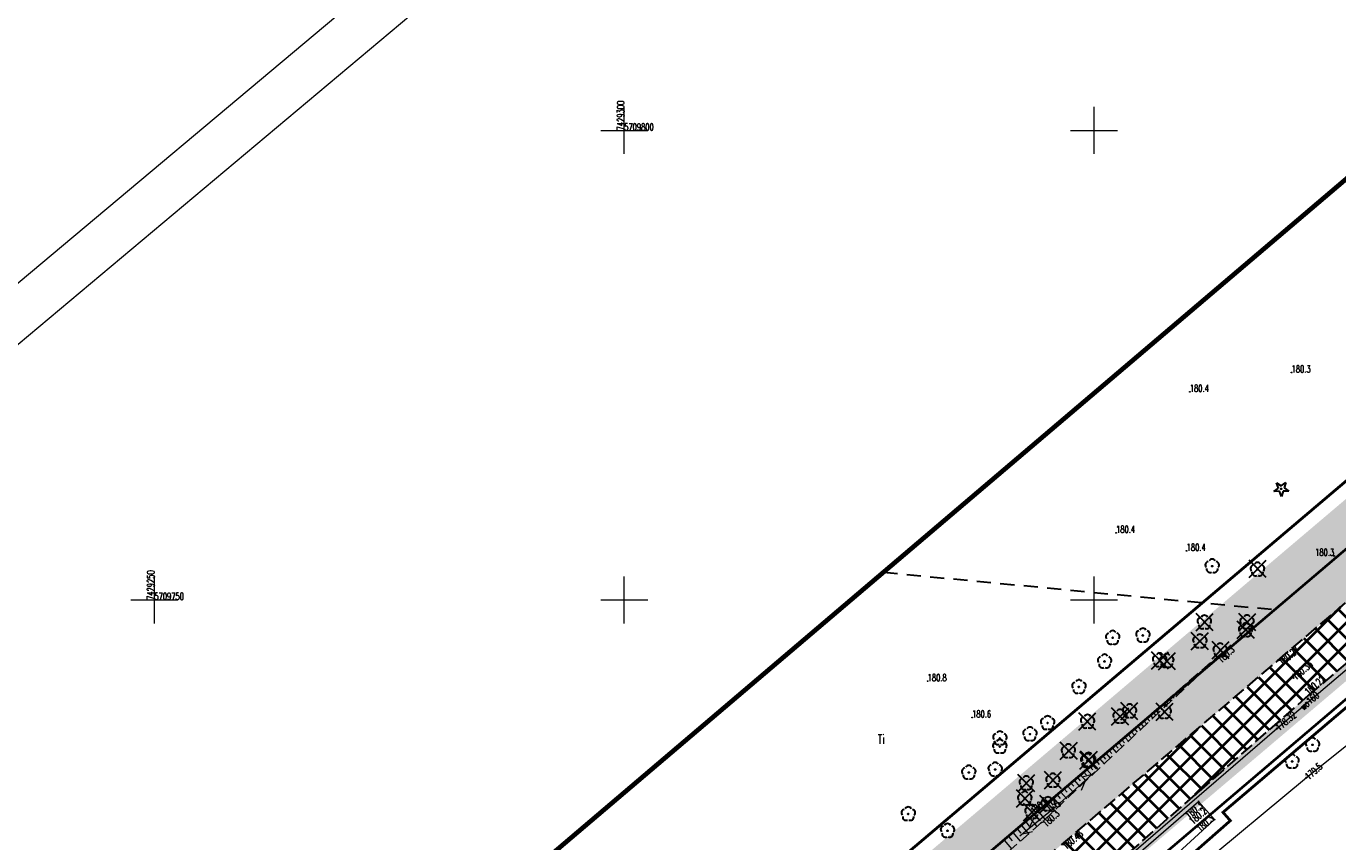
# Model space of a CAD drawing. Header units: metres. Extents: x 7429064 to 7430889, y 5709479 to 5710355.
# Tile 10 of 56: x 7429236 to 7429376, y 5709724 to 5709811. Entities that reach past the tile are written whole.
import ezdxf
from ezdxf.enums import TextEntityAlignment as Align

# ---------------------------------------------------------------- set-up
doc = ezdxf.new("R2010")
doc.units = ezdxf.units.M
for name, pattern in [('1', [0]), ('12', [3, 1, -1, 0, -1]), ('2_BUBZ02', [1.75, 1.25, -0.5]), ('2_KTJZ01', [2, 1.5, -0.5]), ('3_1', [0]), ('3_BUBZ02', [1.75, 1.25, -0.5]), ('3_BUBZ02G', [1.75, 1.25, -0.5]), ('3_KTJZ01', [2, 1.5, -0.5]), ('3_PTRW02', [0]), ('4', [2.5, 1.5, -1]), ('4_1', [0]), ('4_BUBZ02', [1.75, 1.25, -0.5]), ('4_BUBZ02G', [1.75, 1.25, -0.5]), ('4_SUPT_01', [0]), ('4_SUPW_01', [0]), ('7_1', [0]), ('7_SUPT_01', [0]), ('7_SUPW_01', [0]), ('DASHDOT2', [0.5, 0.25, -0.125, 0, -0.125]), ('HIDDEN', [0.375, 0.25, -0.125])]:
    doc.linetypes.add(name, pattern=pattern)
doc.layers.add('_1_X-REFY', color=7, linetype='Continuous')
for name, color, linetype, lineweight in [('_aJEZDNIA_KOSTKA_KAM', 134, 'Continuous', 40), ('_aZIELENIEC_USUŃ', 3, 'DASHDOT2', 20), ('_D_7_TEREN NIEZBEDNY DLA OB_BUD', 252, 'HIDDEN', 50), ('_wycinka_ZUDP', 1, 'Continuous', 30), ('arkusz', 252, 'Continuous', 18), ('BUBZ_L_1', 252, '2_BUBZ02', 18), ('BUBZ_L_1_a', 252, '4_BUBZ02', 18), ('GMINA_L_0', 252, '12', 35), ('KRZYZE_L_0', 252, '1', 18), ('KRZYZE_T_0', 252, 'Continuous', 18), ('KTJZ_L_0', 252, '2_KTJZ01', 30), ('OBOP_T_1', 82, 'Continuous', 30), ('PTRW_L_1', 252, 'Continuous', 18), ('RTPW_T_0', 252, 'Continuous', 15), ('RTPW_T_0_a', 252, 'Continuous', 15), ('RTPW_T_1', 252, 'Continuous', 15), ('SUPM_T_0', 252, 'Continuous', 15), ('SUPT_L_0', 252, '4_SUPT_01', 18), ('SUPW_E_T_0', 252, 'Continuous', 15), ('SUPW_L_0', 252, '4_SUPW_01', 18), ('SUTT_T_0', 252, 'Continuous', 18), ('SUTW_T_0', 252, 'Continuous', 18), ('zakres', 252, 'Continuous', 70)]:
    doc.layers.add(name, color=color, linetype=linetype, lineweight=lineweight)
for name, color, linetype, lineweight, true_color in [('DZIALKA_L_0', 7, '1', 40, 0x008000), ('OBOP_T_0_a', 7, 'Continuous', 30, 0x008000), ('OBOP_T_1_a', 7, 'Continuous', 30, 0x008000), ('UZYTKI_L_0', 7, '4', 30, 0x008000), ('UZYTKI_T_0', 7, 'Continuous', 35, 0x008000)]:
    doc.layers.add(name, color=color, linetype=linetype, lineweight=lineweight, true_color=true_color)
doc.styles.get("Standard").update_dxf_attribs({"font": 'simplex.shx'})
pattern_1 = [(44.999999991, (0, 0), (0.848528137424, -1.33e-10), [0.5, -0.7]), (44.999999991, (0.21213, -3e-11), (0.848528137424, -1.33e-10), [0.2, -1]), (44.999999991, (3e-11, 0.21213), (0.848528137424, -1.33e-10), [0.2, -1])]

# ---------------------------------------------------------------- blocks, each defined once
blk = doc.blocks.new('3_OBOP02_01')
at = {"linetype": 'Continuous'}
blk.add_circle((0, 0), 0.045, dxfattribs=at)
for centre, start, end in [((-0.36, 0.12), 102.1445, 221.86), ((0, 0.38), 30.1401, 149.8599), ((0.36, 0.12), 318.14, 77.8555), ((-0.22, -0.3), 174.1482, 293.8542), ((0.22, -0.3), 246.1458, 5.8518)]:
    blk.add_arc(centre, 0.375, start, end, dxfattribs=at)
blk = doc.blocks.new('3_RTPW01')
at = {"linetype": 'Continuous'}
blk.add_circle((0, 0), 0.045, dxfattribs=at)
blk = doc.blocks.new('3_RTPW02')
at = {"linetype": 'Continuous'}
blk.add_circle((0, 0), 0.045, dxfattribs=at)
blk = doc.blocks.new('4_OBOP02_01')
at = {"linetype": 'Continuous'}
blk.add_circle((0, 0), 0.045, dxfattribs=at)
for centre, start, end in [((-0.36, 0.12), 102.1445, 221.86), ((0, 0.38), 30.1401, 149.8599), ((0.36, 0.12), 318.14, 77.8555), ((-0.22, -0.3), 174.1482, 293.8542), ((0.22, -0.3), 246.1458, 5.8518)]:
    blk.add_arc(centre, 0.375, start, end, dxfattribs=at)
blk = doc.blocks.new('4_OBOP01_01')
at = {"linetype": 'Continuous'}
for p, q in [((-0.78225, -0.26495), (-0.3012, 0.09375)), ((-0.3012, 0.09375), (-0.4937, 0.6621)), ((-0.4937, 0.6621), (-0.0039, 0.31545)), ((-0.0039, 0.31545), (0.4771, 0.67415)), ((0.4771, 0.67415), (0.2988, 0.1012)), ((0.2988, 0.1012), (0.7886, -0.24545)), ((-0.18225, -0.2575), (-0.78225, -0.26495)), ((0.01025, -0.82585), (-0.18225, -0.2575)), ((0.1886, -0.2529), (0.01025, -0.82585)), ((0.7886, -0.24545), (0.1886, -0.2529))]:
    blk.add_line(p, q, dxfattribs=at)
blk.add_circle((0, 0), 0.045, dxfattribs=at)
blk = doc.blocks.new('4_RTPW01')
at = {"linetype": 'Continuous'}
blk.add_circle((0, 0), 0.045, dxfattribs=at)
blk = doc.blocks.new('7_SUSM04_01')
at = {"linetype": 'Continuous'}
blk.add_circle((0, 0), 0.25, dxfattribs=at)
blk = doc.blocks.new('7_SUPS01_07')
at = {"linetype": 'Continuous'}
blk.add_circle((0, 0), 0.0625, dxfattribs=at)
blk = doc.blocks.new('7_SUPS01_08')
at = {"linetype": 'Continuous'}
blk.add_circle((0, 0), 0.0625, dxfattribs=at)
blk = doc.blocks.new('X-ref_MDCP_Szara')
at = {"layer": 'arkusz', "linetype": 'Continuous'}
for p, q in [((7429064.33, 5709640.14), (7429853.36, 5710302.21)), ((7429071.38, 5709639.53), (7429852.74, 5710295.17))]:
    blk.add_line(p, q, dxfattribs=at)
at = {"layer": 'BUBZ_L_1', "linetype": '3_BUBZ02'}
for p, q in [((7429362.15, 5709742.94), (7429344.41, 5709726.3)), ((7429344.41, 5709726.3), (7429321.95, 5709706.46))]:
    blk.add_line(p, q, dxfattribs=at)
at = {"layer": 'BUBZ_L_1', "linetype": '3_BUBZ02G'}
for p, q in [((7429348.21, 5709731.08), (7429362.15, 5709742.94)), ((7429343.65, 5709727.14), (7429348.21, 5709731.08)), ((7429338.5, 5709722.82), (7429343.65, 5709727.14))]:
    blk.add_line(p, q, dxfattribs=at)
at = {"layer": 'BUBZ_L_1', "linetype": '3_1'}
for p, q in [((7429361.72, 5709742.57), (7429361.74, 5709742.55)), ((7429362.06, 5709742.86), (7429362.06, 5709742.86)), ((7429360.04, 5709741.14), (7429360.12, 5709741.04)), ((7429360.37, 5709741.43), (7429360.45, 5709741.34)), ((7429360.71, 5709741.71), (7429360.77, 5709741.64)), ((7429361.05, 5709742), (7429361.09, 5709741.95)), ((7429361.39, 5709742.29), (7429361.42, 5709742.25)), ((7429358.35, 5709739.7), (7429358.51, 5709739.52)), ((7429358.69, 5709739.99), (7429358.83, 5709739.82)), ((7429359.02, 5709740.28), (7429359.15, 5709740.13)), ((7429359.36, 5709740.56), (7429359.48, 5709740.43)), ((7429359.7, 5709740.85), (7429359.8, 5709740.73)), ((7429356.66, 5709738.27), (7429356.89, 5709738)), ((7429357, 5709738.56), (7429357.21, 5709738.31)), ((7429357.34, 5709738.84), (7429357.54, 5709738.61)), ((7429357.67, 5709739.13), (7429357.86, 5709738.91)), ((7429358.01, 5709739.42), (7429358.18, 5709739.22)), ((7429355.31, 5709737.12), (7429355.59, 5709736.79)), ((7429355.65, 5709737.41), (7429355.92, 5709737.09)), ((7429355.99, 5709737.69), (7429356.24, 5709737.4)), ((7429356.32, 5709737.98), (7429356.56, 5709737.7)), ((7429353.63, 5709735.68), (7429353.91, 5709735.35)), ((7429353.96, 5709735.97), (7429354.3, 5709735.58)), ((7429354.3, 5709736.26), (7429354.59, 5709735.92)), ((7429354.64, 5709736.55), (7429354.95, 5709736.18)), ((7429354.98, 5709736.83), (7429355.26, 5709736.5)), ((7429351.94, 5709734.25), (7429352.36, 5709733.76)), ((7429352.28, 5709734.54), (7429352.56, 5709734.2)), ((7429352.61, 5709734.82), (7429353.01, 5709734.36)), ((7429352.95, 5709735.11), (7429353.24, 5709734.77)), ((7429353.29, 5709735.4), (7429353.65, 5709734.97)), ((7429350.25, 5709732.81), (7429350.54, 5709732.48)), ((7429350.59, 5709733.1), (7429351.07, 5709732.54)), ((7429350.93, 5709733.39), (7429351.21, 5709733.05)), ((7429351.26, 5709733.68), (7429351.71, 5709733.15)), ((7429351.6, 5709733.96), (7429351.89, 5709733.63)), ((7429348.57, 5709731.38), (7429349.12, 5709730.72)), ((7429348.9, 5709731.67), (7429349.19, 5709731.33)), ((7429349.24, 5709731.95), (7429349.77, 5709731.33)), ((7429349.58, 5709732.24), (7429349.86, 5709731.9)), ((7429349.91, 5709732.53), (7429350.42, 5709731.93)), ((7429346.82, 5709729.87), (7429347.13, 5709729.51)), ((7429347.18, 5709730.19), (7429347.8, 5709729.48)), ((7429347.54, 5709730.5), (7429347.84, 5709730.15)), ((7429347.89, 5709730.8), (7429348.48, 5709730.11)), ((7429348.23, 5709731.09), (7429348.51, 5709730.75)), ((7429345.28, 5709728.55), (7429345.62, 5709728.15)), ((7429345.68, 5709728.89), (7429346.35, 5709728.12)), ((7429346.07, 5709729.23), (7429346.39, 5709728.85)), ((7429346.44, 5709729.55), (7429347.09, 5709728.81)), ((7429343.62, 5709727.11), (7429343.98, 5709726.68)), ((7429344.05, 5709727.48), (7429344.77, 5709726.64)), ((7429344.47, 5709727.85), (7429344.82, 5709727.43)), ((7429344.88, 5709728.2), (7429345.58, 5709727.39)), ((7429342.28, 5709725.99), (7429343.04, 5709725.09)), ((7429342.73, 5709726.37), (7429343.11, 5709725.92)), ((7429343.18, 5709726.74), (7429343.92, 5709725.86)), ((7429340.42, 5709724.43), (7429341.21, 5709723.48)), ((7429340.89, 5709724.82), (7429341.29, 5709724.36)), ((7429341.36, 5709725.22), (7429342.14, 5709724.29)), ((7429341.82, 5709725.61), (7429342.21, 5709725.15))]:
    blk.add_line(p, q, dxfattribs=at)
at = {"layer": 'BUBZ_L_1_a', "linetype": '4_BUBZ02G'}
blk.add_line((7429348.21, 5709731.08), (7429364.51, 5709745.15), dxfattribs=at)
at = {"layer": 'BUBZ_L_1_a', "linetype": '4_BUBZ02'}
for p in [(7429364.51, 5709745.15), (7429348.21, 5709731.08)]:
    blk.add_line(p, (7429362.15, 5709742.94), dxfattribs=at)
at = {"layer": 'BUBZ_L_1_a', "linetype": '4_1'}
for p, q in [((7429363.35, 5709744.15), (7429363.39, 5709744.1)), ((7429363.73, 5709744.47), (7429363.75, 5709744.44)), ((7429364.1, 5709744.8), (7429364.12, 5709744.78)), ((7429364.48, 5709745.13), (7429364.48, 5709745.13)), ((7429361.46, 5709742.51), (7429361.5, 5709742.46)), ((7429361.83, 5709742.84), (7429361.92, 5709742.74)), ((7429362.21, 5709743.17), (7429362.26, 5709743.12)), ((7429362.59, 5709743.49), (7429362.66, 5709743.41)), ((7429362.97, 5709743.82), (7429363.01, 5709743.77)), ((7429359.94, 5709741.21), (7429359.98, 5709741.16)), ((7429360.32, 5709741.53), (7429360.4, 5709741.44)), ((7429360.7, 5709741.86), (7429360.74, 5709741.81)), ((7429361.08, 5709742.19), (7429361.16, 5709742.09)), ((7429358.43, 5709739.9), (7429358.47, 5709739.85)), ((7429358.81, 5709740.23), (7429358.87, 5709740.15)), ((7429359.18, 5709740.55), (7429359.23, 5709740.5)), ((7429359.56, 5709740.88), (7429359.63, 5709740.8)), ((7429356.54, 5709738.26), (7429356.59, 5709738.2)), ((7429356.91, 5709738.59), (7429356.96, 5709738.54)), ((7429357.29, 5709738.92), (7429357.35, 5709738.85)), ((7429357.67, 5709739.25), (7429357.71, 5709739.19)), ((7429358.05, 5709739.57), (7429358.11, 5709739.5)), ((7429355.02, 5709736.96), (7429355.06, 5709736.91)), ((7429355.4, 5709737.28), (7429355.44, 5709737.23)), ((7429355.78, 5709737.61), (7429355.83, 5709737.56)), ((7429356.16, 5709737.94), (7429356.2, 5709737.89)), ((7429353.51, 5709735.65), (7429353.54, 5709735.61)), ((7429353.89, 5709735.98), (7429353.92, 5709735.94)), ((7429354.26, 5709736.3), (7429354.3, 5709736.26)), ((7429354.64, 5709736.63), (7429354.68, 5709736.58)), ((7429351.99, 5709734.34), (7429352.02, 5709734.32)), ((7429352.37, 5709734.67), (7429352.4, 5709734.64)), ((7429352.75, 5709735), (7429352.78, 5709734.96)), ((7429353.13, 5709735.32), (7429353.16, 5709735.29)), ((7429350.1, 5709732.71), (7429350.11, 5709732.7)), ((7429350.48, 5709733.04), (7429350.49, 5709733.02)), ((7429350.86, 5709733.36), (7429350.88, 5709733.34)), ((7429351.24, 5709733.69), (7429351.26, 5709733.67)), ((7429351.62, 5709734.02), (7429351.64, 5709733.99)), ((7429348.59, 5709731.4), (7429348.59, 5709731.4)), ((7429348.97, 5709731.73), (7429348.97, 5709731.72)), ((7429349.34, 5709732.06), (7429349.35, 5709732.05)), ((7429349.72, 5709732.38), (7429349.73, 5709732.37))]:
    blk.add_line(p, q, dxfattribs=at)
blk.add_point((7429348.21, 5709731.08), dxfattribs=at)
at = {"layer": 'DZIALKA_L_0', "linetype": '1'}
for p, q in [((7429435.86, 5709805.65), (7429307.84, 5709696.73)), ((7429408.88, 5709766.76), (7429315.02, 5709686.81))]:
    blk.add_line(p, q, dxfattribs=at)
at = {"layer": 'GMINA_L_0', "linetype": '12'}
blk.add_line((7429307.84, 5709696.73), (7429435.86, 5709805.65), dxfattribs=at)
at = {"layer": 'KRZYZE_L_0', "linetype": '1'}
for p, q in [((7429300, 5709797.5), (7429300, 5709802.5)), ((7429350, 5709797.5), (7429350, 5709802.5)), ((7429297.5, 5709800), (7429302.5, 5709800)), ((7429347.5, 5709800), (7429352.5, 5709800)), ((7429250, 5709747.5), (7429250, 5709752.5)), ((7429300, 5709747.5), (7429300, 5709752.5)), ((7429350, 5709747.5), (7429350, 5709752.5)), ((7429247.5, 5709750), (7429252.5, 5709750)), ((7429297.5, 5709750), (7429302.5, 5709750)), ((7429347.5, 5709750), (7429352.5, 5709750))]:
    blk.add_line(p, q, dxfattribs=at)
at = {"layer": 'KTJZ_L_0', "linetype": '3_KTJZ01'}
for p, q in [((7429369.53, 5709743.52), (7429392.27, 5709762.91)), ((7429395.23, 5709758.92), (7429372.8, 5709739.82)), ((7429346.53, 5709723.92), (7429369.53, 5709743.52)), ((7429372.8, 5709739.82), (7429350.04, 5709719.88))]:
    blk.add_line(p, q, dxfattribs=at)
at = {"layer": 'PTRW_L_1', "linetype": '3_PTRW02'}
for p, q in [((7429350.31, 5709719.17), (7429361.13, 5709728.54)), ((7429361.13, 5709728.54), (7429362.81, 5709726.6)), ((7429362.81, 5709726.6), (7429352, 5709716.72))]:
    blk.add_line(p, q, dxfattribs=at)
at = {"layer": 'SUPT_L_0', "linetype": '7_SUPT_01'}
for p, q in [((7429372.6, 5709731.07), (7429404.46, 5709756.8)), ((7429346.36, 5709728.36), (7429350.09, 5709731.68)), ((7429348.75, 5709731.16), (7429349.83, 5709731.45)), ((7429332.7, 5709697.97), (7429372.6, 5709731.07)), ((7429348.67, 5709729.75), (7429349.08, 5709730.78)), ((7429342.1, 5709724.88), (7429345.98, 5709728.03)), ((7429343.14, 5709725.73), (7429343.6, 5709726.75)), ((7429342.37, 5709725.1), (7429343.46, 5709725.34))]:
    blk.add_line(p, q, dxfattribs=at)
at = {"layer": 'SUPW_L_0', "linetype": '7_SUPW_01'}
for p, q in [((7429369.46, 5709736.3), (7429593.18, 5709927.23)), ((7429329.75, 5709702.1), (7429369.46, 5709736.3))]:
    blk.add_line(p, q, dxfattribs=at)
at = {"layer": 'SUPW_L_0', "linetype": '7_1'}
for p, q in [((7429369.46, 5709736.3), (7429593.18, 5709927.23)), ((7429329.75, 5709702.1), (7429369.46, 5709736.3))]:
    blk.add_line(p, q, dxfattribs=at)
at = {"layer": 'UZYTKI_L_0', "linetype": '4'}
blk.add_line((7429327.58, 5709752.94), (7429369.24, 5709748.97), dxfattribs=at)
at = {"layer": 'zakres', "linetype": 'Continuous', "lineweight": 70, "flags": 128}
blk.add_lwpolyline([(7429292.23, 5709722.86), (7429640.8, 5710019.4)], dxfattribs=at)
at = {"layer": 'OBOP_T_0_a'}
blk.add_blockref('4_OBOP01_01', (7429369.92, 5709761.82), dxfattribs=at)
at = {"layer": 'OBOP_T_1'}
for p in [(7429357.47, 5709738.07), (7429373.25, 5709734.56), (7429371.07, 5709732.8), (7429345.1, 5709728.26)]:
    blk.add_blockref('3_OBOP02_01', p, dxfattribs=at)
at = {"layer": 'OBOP_T_1_a'}
for p in [(7429362.57, 5709753.6), (7429367.39, 5709753.24), (7429361.74, 5709747.61), (7429366.28, 5709747.62), (7429351.98, 5709745.97), (7429355.2, 5709746.22), (7429366.13, 5709746.78), (7429361.26, 5709745.59), (7429363.42, 5709744.63), (7429351.12, 5709743.45), (7429356.98, 5709743.57), (7429357.74, 5709743.5), (7429348.39, 5709740.73), (7429352.76, 5709737.59), (7429353.78, 5709738.14), (7429345.06, 5709736.89), (7429349.31, 5709737.03), (7429339.98, 5709735.26), (7429343.18, 5709735.71), (7429339.97, 5709734.37), (7429347.27, 5709733.89), (7429339.48, 5709731.94), (7429349.31, 5709732.87), (7429349.42, 5709732.98), (7429336.67, 5709731.62), (7429345.62, 5709730.76), (7429342.79, 5709730.49), (7429342.63, 5709728.85), (7429330.23, 5709727.2), (7429343.4, 5709727.42), (7429334.41, 5709725.42)]:
    blk.add_blockref('4_OBOP02_01', p, dxfattribs=at)
at = {"layer": 'RTPW_T_0'}
for p in [(7429361.13, 5709728.54), (7429343.65, 5709727.14), (7429361.82, 5709727.65), (7429344.41, 5709726.3), (7429362.81, 5709726.6)]:
    blk.add_blockref('3_RTPW01', p, dxfattribs=at)
at = {"layer": 'RTPW_T_0_a'}
for p in [(7429371.02, 5709774.22), (7429360.19, 5709772.15), (7429352.34, 5709757.15), (7429359.85, 5709755.22), (7429375.55, 5709754.68), (7429364.51, 5709745.15), (7429332.29, 5709741.35), (7429337.02, 5709737.47)]:
    blk.add_blockref('4_RTPW01', p, dxfattribs=at)
at = {"layer": 'RTPW_T_1'}
for p in [(7429369.53, 5709743.52), (7429371.23, 5709741.69), (7429372.8, 5709739.82)]:
    blk.add_blockref('3_RTPW02', p, dxfattribs=at)
at = {"layer": 'SUPM_T_0'}
blk.add_blockref('7_SUSM04_01', (7429346.17, 5709728.19), dxfattribs=at)
at = {"layer": 'SUTT_T_0'}
blk.add_blockref('7_SUPS01_07', (7429372.6, 5709731.07), dxfattribs=at)
at = {"layer": 'SUTW_T_0'}
blk.add_blockref('7_SUPS01_08', (7429369.46, 5709736.3), dxfattribs=at)
at = {"layer": 'KRZYZE_T_0', "width": 0.7}
for s, p in [('7429300', (7429300, 5709800)), ('7429250', (7429250, 5709750))]:
    blk.add_text(s, height=0.75, rotation=90, dxfattribs=at).set_placement(p)
for s, p in [('5709800', (7429300, 5709800)), ('5709750', (7429250, 5709750))]:
    blk.add_text(s, height=0.75, dxfattribs=at).set_placement(p)
at = {"layer": 'RTPW_T_0', "width": 0.7}
blk.add_text('180.6', height=0.75, rotation=40.8065, dxfattribs=at).set_placement((7429343.65, 5709727.14))
blk.add_text('180.3', height=0.75, rotation=40.8922, dxfattribs=at).set_placement((7429361.13, 5709728.54), align=Align.TOP_RIGHT)
blk.add_text('180.3', height=0.75, rotation=43.1619, dxfattribs=at).set_placement((7429344.41, 5709726.3), align=Align.TOP_LEFT)
blk.add_text('180.2', height=0.75, rotation=40.8701, dxfattribs=at).set_placement((7429361.82, 5709727.65), align=Align.MIDDLE_RIGHT)
blk.add_text('180.3', height=0.75, rotation=42.4263, dxfattribs=at).set_placement((7429362.81, 5709726.6), align=Align.RIGHT)
at = {"layer": 'RTPW_T_0_a', "width": 0.7}
for s, p in [('180.3', (7429371.02, 5709774.22)), ('180.4', (7429360.19, 5709772.15)), ('180.4', (7429352.34, 5709757.15)), ('180.4', (7429359.85, 5709755.22)), ('180.8', (7429332.29, 5709741.35))]:
    blk.add_text(s, height=0.75, dxfattribs=at).set_placement(p)
blk.add_text('180.3', height=0.75, dxfattribs=at).set_placement((7429375.55, 5709754.68), align=Align.RIGHT)
blk.add_text('180.3', height=0.75, rotation=43.1619, dxfattribs=at).set_placement((7429364.51, 5709745.15), align=Align.TOP_RIGHT)
blk.add_text('180.6', height=0.75, rotation=0.0152, dxfattribs=at).set_placement((7429337.02, 5709737.47))
at = {"layer": 'RTPW_T_1', "width": 0.7}
for s, rotation, p in [('180.27', 40.4536, (7429369.53, 5709743.52)), ('180.43', 40.4368, (7429346.53, 5709723.92))]:
    blk.add_text(s, height=0.75, rotation=rotation, dxfattribs=at).set_placement(p, align=Align.TOP_LEFT)
blk.add_text('180.33', height=0.75, rotation=40.5899, dxfattribs=at).set_placement((7429371.23, 5709741.69), align=Align.MIDDLE_LEFT)
blk.add_text('180.22', height=0.75, rotation=40.4157, dxfattribs=at).set_placement((7429372.8, 5709739.82))
at = {"layer": 'SUPW_E_T_0', "width": 0.7}
blk.add_text('wo160', height=0.75, rotation=40.4785, dxfattribs=at).set_placement((7429372.92, 5709739.25), align=Align.MIDDLE)
at = {"layer": 'SUTT_T_0', "width": 0.7}
blk.add_text('179.5', height=0.75, rotation=41.481, dxfattribs=at).set_placement((7429372.6, 5709731.07), align=Align.MIDDLE_LEFT)
at = {"layer": 'SUTW_T_0', "width": 0.7}
blk.add_text('178.32', height=0.75, rotation=40.0389, dxfattribs=at).set_placement((7429369.46, 5709736.3), align=Align.MIDDLE_LEFT)
at = {"layer": 'UZYTKI_T_0', "width": 0.7}
blk.add_text('Ti', height=1, dxfattribs=at).set_placement((7429326.98, 5709735.67), align=Align.TOP_LEFT)
blk = doc.blocks.new('A$C59100B2D')
at = {"layer": '_wycinka_ZUDP'}
for points in [[(-0.7, -0.71), (0.7, 0.71)], [(0.7, -0.71), (-0.7, 0.71)]]:
    blk.add_lwpolyline(points, dxfattribs=at)

msp = doc.modelspace()

# ---------------------------------------------------------------- hatches: boundary and pattern name
at = {"layer": '_aJEZDNIA_KOSTKA_KAM'}
h = msp.add_hatch(dxfattribs=at)
h.set_pattern_fill('ANSI37', color=256, scale=0.5, angle=-9e-09)
edge = h.paths.add_edge_path()
edge.add_line((7429592.12, 5709927), (7429593.82, 5709925.94))
edge.add_line((7429593.82, 5709925.94), (7429594.34, 5709927.29))
edge.add_line((7429594.34, 5709927.29), (7429610.89, 5709939.27))
edge.add_line((7429610.89, 5709939.27), (7429620.05, 5709947.15))
edge.add_arc((7429623.07, 5709942.92), 5.2, 26.0589, 125.4175, ccw=False)
edge.add_line((7429627.74, 5709945.2), (7429628.73, 5709938.41))
edge.add_line((7429628.73, 5709938.41), (7429636.11, 5709939.7))
edge.add_line((7429636.11, 5709939.7), (7429632.64, 5709954.42))
edge.add_arc((7429636.94, 5709955.13), 4.35, 122.6253, 189.497, ccw=False)
edge.add_line((7429634.59, 5709958.8), (7429657.03, 5709978.12))
edge.add_arc((7429664.59, 5709978.88), 7.6, 132.9382, 185.6994, ccw=False)
edge.add_line((7429659.41, 5709984.44), (7429669.51, 5709993.15))
edge.add_line((7429669.51, 5709993.15), (7429691.93, 5710012.33))
edge.add_line((7429691.93, 5710012.33), (7429715.16, 5710032.17))
edge.add_line((7429715.16, 5710032.17), (7429737.95, 5710051.59))
edge.add_line((7429737.95, 5710051.59), (7429760.82, 5710071.04))
edge.add_line((7429760.82, 5710071.04), (7429783.6, 5710090.37))
edge.add_line((7429783.6, 5710090.37), (7429806.63, 5710109.92))
edge.add_line((7429806.63, 5710109.92), (7429826.56, 5710126.88))
edge.add_line((7429826.56, 5710126.88), (7429828.56, 5710128.54))
edge.add_line((7429828.56, 5710128.54), (7429836.26, 5710135.25))
edge.add_line((7429836.26, 5710135.25), (7429850.12, 5710146.75))
edge.add_line((7429850.12, 5710146.75), (7429846.16, 5710151.52))
edge.add_line((7429846.16, 5710151.52), (7429845.61, 5710151.08))
edge.add_line((7429845.61, 5710151.08), (7429825.38, 5710133.7))
edge.add_line((7429825.38, 5710133.7), (7429802.62, 5710114.32))
edge.add_line((7429802.62, 5710114.32), (7429779.71, 5710094.98))
edge.add_line((7429779.71, 5710094.98), (7429756.74, 5710075.42))
edge.add_line((7429756.74, 5710075.42), (7429734.06, 5710056.12))
edge.add_line((7429734.06, 5710056.12), (7429710.93, 5710036.44))
edge.add_line((7429710.93, 5710036.44), (7429687.8, 5710017.54))
edge.add_line((7429687.8, 5710017.54), (7429686.92, 5710016.76))
edge.add_line((7429686.92, 5710016.76), (7429665.37, 5709997.77))
edge.add_line((7429665.37, 5709997.77), (7429642.8, 5709977.93))
edge.add_line((7429642.8, 5709977.93), (7429619.9, 5709958.3))
edge.add_line((7429619.9, 5709958.3), (7429597.29, 5709938.53))
edge.add_line((7429597.29, 5709938.53), (7429574.65, 5709918.88))
edge.add_line((7429574.65, 5709918.88), (7429552.03, 5709899.39))
edge.add_line((7429552.03, 5709899.39), (7429529.05, 5709879.87))
edge.add_line((7429529.05, 5709879.87), (7429506.56, 5709860.17))
edge.add_line((7429506.56, 5709860.17), (7429483.74, 5709840.87))
edge.add_line((7429483.74, 5709840.87), (7429460.73, 5709821.22))
edge.add_line((7429460.73, 5709821.22), (7429437.99, 5709801.8))
edge.add_line((7429437.99, 5709801.8), (7429414.99, 5709782.12))
edge.add_line((7429414.99, 5709782.12), (7429392.27, 5709762.91))
edge.add_line((7429392.27, 5709762.91), (7429369.53, 5709743.52))
edge.add_line((7429369.53, 5709743.52), (7429346.53, 5709723.92))
edge.add_line((7429346.53, 5709723.92), (7429323.43, 5709704.88))
edge.add_line((7429323.43, 5709704.88), (7429311.67, 5709696.57))
edge.add_line((7429311.67, 5709696.57), (7429298.95, 5709689.48))
edge.add_line((7429298.95, 5709689.48), (7429285.66, 5709683.98))
edge.add_line((7429285.66, 5709683.98), (7429272.11, 5709678.71))
edge.add_line((7429272.11, 5709678.71), (7429244.04, 5709668.13))
edge.add_line((7429244.04, 5709668.13), (7429240.33, 5709666.77))
edge.add_line((7429240.33, 5709666.77), (7429242.16, 5709661.93))
edge.add_line((7429242.16, 5709661.93), (7429245.41, 5709663.13))
edge.add_line((7429245.41, 5709663.13), (7429273.94, 5709673.32))
edge.add_line((7429273.94, 5709673.32), (7429288.64, 5709678.65))
edge.add_line((7429288.64, 5709678.65), (7429301.05, 5709684.05))
edge.add_line((7429301.05, 5709684.05), (7429314.78, 5709691.65))
edge.add_line((7429314.78, 5709691.65), (7429327.24, 5709700.43))
edge.add_line((7429327.24, 5709700.43), (7429350.04, 5709719.88))
edge.add_line((7429350.04, 5709719.88), (7429372.8, 5709739.82))
edge.add_line((7429372.8, 5709739.82), (7429395.23, 5709758.92))
edge.add_line((7429395.23, 5709758.92), (7429418.51, 5709778.57))
edge.add_line((7429418.51, 5709778.57), (7429441.05, 5709797.87))
edge.add_line((7429441.05, 5709797.87), (7429463.98, 5709817.21))
edge.add_line((7429463.98, 5709817.21), (7429487.22, 5709837.17))
edge.add_line((7429487.22, 5709837.17), (7429509.69, 5709856.19))
edge.add_line((7429509.69, 5709856.19), (7429532.61, 5709875.86))
edge.add_line((7429532.61, 5709875.86), (7429555.27, 5709895.38))
edge.add_line((7429555.27, 5709895.38), (7429578.03, 5709914.93))
edge.add_line((7429578.03, 5709914.93), (7429592.12, 5709927))
at = {"layer": '_aZIELENIEC_USUŃ'}
h = msp.add_hatch(dxfattribs=at)
h.set_pattern_fill('GOST_GLASS', color=256, scale=0.1)
h.set_pattern_definition(pattern_1)
h.paths.add_polyline_path([(7429779.71, 5710094.98), (7429802.62, 5710114.32), (7429825.38, 5710133.7), (7429836.54, 5710143.28), (7429832.68, 5710147.77), (7429817.64, 5710135.04), (7429807.07, 5710127.15), (7429792.23, 5710114.59), (7429787.65, 5710110.71), (7429745.49, 5710075.05), (7429742.58, 5710070.75), (7429737.99, 5710066.88), (7429733.27, 5710064.71), (7429730.02, 5710061.97), (7429723.15, 5710056.15), (7429708.54, 5710043.79), (7429705.64, 5710039.5), (7429701.02, 5710035.68), (7429696.39, 5710033.39), (7429670.82, 5710011.51, -0.031099), (7429668.52, 5710009.78), (7429663.87, 5710006.71, -0.070723), (7429659.88, 5710004.82), (7429654.27, 5710003.07, 0.102047), (7429644.97, 5709997.94), (7429633.49, 5709988.12), (7429620.22, 5709969.45), (7429616.28, 5709964.83), (7429495.94, 5709861.84), (7429436.08, 5709811.05), (7429430.49, 5709806.3), (7429331.24, 5709722.09, -0.068145), (7429283.15, 5709691.43), (7429269.64, 5709685.61), (7429250.58, 5709677.92), (7429243.69, 5709669.59), (7429240.47, 5709666.82), (7429244.04, 5709668.13), (7429272.11, 5709678.71), (7429285.66, 5709683.98), (7429298.95, 5709689.48), (7429311.67, 5709696.57), (7429323.43, 5709704.88), (7429346.53, 5709723.92), (7429369.53, 5709743.52), (7429392.27, 5709762.91), (7429414.99, 5709782.12), (7429437.99, 5709801.8), (7429460.73, 5709821.22), (7429483.74, 5709840.87), (7429506.56, 5709860.17), (7429529.05, 5709879.87), (7429552.03, 5709899.39), (7429574.65, 5709918.88), (7429597.29, 5709938.53), (7429619.9, 5709958.3), (7429642.8, 5709977.93), (7429665.37, 5709997.77), (7429686.92, 5710016.76), (7429687.8, 5710017.54), (7429710.93, 5710036.44), (7429734.06, 5710056.12), (7429756.74, 5710075.42)])
h = msp.add_hatch(dxfattribs=at)
h.set_pattern_fill('GOST_GLASS', color=256, scale=0.1)
h.set_pattern_definition(pattern_1)
h.paths.add_polyline_path([(7429410.91, 5709765.49), (7429417.6, 5709771.15), (7429416.03, 5709772.45), (7429412.61, 5709773.59), (7429395.23, 5709758.92), (7429372.8, 5709739.82), (7429350.04, 5709719.88), (7429327.24, 5709700.43), (7429316.12, 5709692.59, 0.034138), (7429340.82, 5709710.81), (7429355.8, 5709723.52), (7429398.72, 5709759.94), (7429403.6, 5709762.05), (7429404.59, 5709757.69), (7429410.71, 5709758.42), (7429616.44, 5709933.99), (7429615.7, 5709934.67), (7429614.94, 5709934.85), (7429607.35, 5709930.37), (7429597.37, 5709921.87), (7429582.89, 5709909.51), (7429559.88, 5709889.87), (7429552.37, 5709883.47), (7429537.21, 5709870.45), (7429518.17, 5709854.37), (7429508.79, 5709846.46), (7429499.47, 5709838.46), (7429488.17, 5709828.84), (7429477.18, 5709819.52), (7429475.94, 5709818.44), (7429458.65, 5709803.78), (7429449.35, 5709795.81), (7429447.9, 5709794.57), (7429440.15, 5709787.97), (7429431.63, 5709780.76), (7429430.7, 5709779.98), (7429423.16, 5709773.59), (7429421.34, 5709772.06), (7429418.83, 5709769.95), (7429411.98, 5709764.22), (7429409.31, 5709761.9), (7429408.61, 5709763.54)], flags=17)

# ---------------------------------------------------------------- linework, layer by layer
at = {"layer": '_D_7_TEREN NIEZBEDNY DLA OB_BUD', "ltscale": 10, "const_width": 0.3, "flags": 128}
msp.add_lwpolyline([(7429838.64, 5710133.5), (7429838.16, 5710130.98), (7429669.79, 5709988.07), (7429674.22, 5709982.83), (7429665.13, 5709974.91), (7429667.7, 5709971.87), (7429662.83, 5709967.71), (7429665.64, 5709964.49), (7429637.11, 5709939.52), (7429616.44, 5709933.99), (7429410.71, 5709758.42), (7429398.46, 5709756.96), (7429363.72, 5709727.38), (7429364.5, 5709726.49), (7429330.16, 5709696.3), (7429317.55, 5709687.48), (7429303.14, 5709679.24), (7429296.4, 5709677.45), (7429295.85, 5709678.75), (7429285.21, 5709675.17), (7429285.47, 5709665.63), (7429278.47, 5709665.47), (7429278.35, 5709670.06), (7429254.48, 5709660.89), (7429229.94, 5709651.37), (7429224.49, 5709665.83), (7429244.66, 5709675.13), (7429249.85, 5709679.19), (7429269.08, 5709686.95), (7429282.55, 5709692.75), (7429296.47, 5709699.8), (7429307.46, 5709706.35), (7429318.99, 5709714.25), (7429330.31, 5709723.2), (7429495, 5709862.94), (7429615.27, 5709965.88), (7429632.42, 5709989.11), (7429648.37, 5710002.76), (7429661.38, 5710006.8), (7429669.91, 5710012.64), (7429707.48, 5710044.59), (7429834.51, 5710152.32), (7429838.12, 5710158.94), (7429844.75, 5710193.28), (7429843.74, 5710206.48), (7429852.31, 5710203.6), (7429849.37, 5710188.38), (7429850.23, 5710185.68), (7429848.75, 5710185.16), (7429846.83, 5710175.25), (7429842.58, 5710153.28), (7429856.53, 5710164.1), (7429864.2, 5710154.59)], close=True, dxfattribs=at)

# ---------------------------------------------------------------- block references
at = {"layer": '_1_X-REFY'}
msp.add_blockref('X-ref_MDCP_Szara', (0, 0), dxfattribs=at)
at = {"layer": '_wycinka_ZUDP', "xscale": -1.3, "yscale": 1.3, "zscale": 1.3}
for p in [(7429367.42, 5709753.3), (7429361.77, 5709747.63), (7429366.3, 5709747.62), (7429366.15, 5709746.8), (7429361.25, 5709745.61), (7429363.46, 5709744.64), (7429357.02, 5709743.56), (7429357.76, 5709743.48), (7429352.78, 5709737.58), (7429353.75, 5709738.14), (7429357.51, 5709738.07), (7429349.28, 5709737.06), (7429347.31, 5709733.93), (7429349.38, 5709732.89), (7429349.46, 5709732.97), (7429342.8, 5709730.49), (7429345.64, 5709730.81), (7429342.64, 5709728.84), (7429345.14, 5709728.25), (7429343.4, 5709727.41)]:
    msp.add_blockref('A$C59100B2D', p, dxfattribs=at)

doc.saveas('drawing.dxf')
